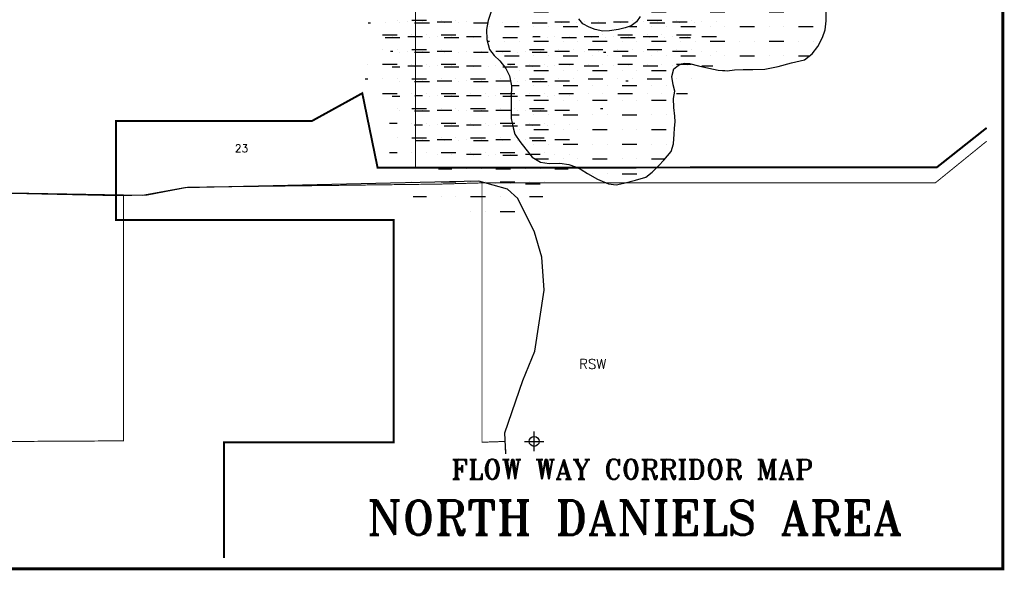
# Model space of a CAD drawing. Extents: x 212057 to 259631, y 788316 to 850646.
# Tile 15 of 20: x 241657 to 251699, y 801458 to 807069. Entities that reach past the tile are written whole.
import ezdxf
from ezdxf.enums import TextEntityAlignment as Align

# ---------------------------------------------------------------- set-up
doc = ezdxf.new("R2010")
doc.units = 0
doc.header["$LTSCALE"] = 800
doc.header["$PDMODE"] = 34
doc.header["$PDSIZE"] = 100
doc.linetypes.add('DASHED', pattern=[0])
doc.layers.get('0').update_dxf_attribs({"linetype": 'CONTINUOUS'})
for name, color, linetype in [('AIR', 10, 'CONTINUOUS'), ('HATCH', 3, 'CONTINUOUS'), ('MAJROADS', 1, 'CONTINUOUS'), ('NBORDER', 1, 'CONTINUOUS'), ('SEC', 2, 'CONTINUOUS'), ('SUBBASINS', 6, 'DASHED'), ('TEXT', 7, 'CONTINUOUS'), ('WL-PRESERVE', 14, 'CONTINUOUS')]:
    doc.layers.add(name, color=color, linetype=linetype)
doc.layers.get('0').off()
doc.styles.get("Standard").update_dxf_attribs({"font": 'ROMANT'})

# ---------------------------------------------------------------- blocks, each defined once
blk = doc.blocks.new('*X')
at = {"color": 0}
for p, q in [((246750, 807450), (246750, 807450)), ((246900, 807450), (247050, 807450)), ((247200, 807450), (247200, 807450)), ((247350, 807450), (247350, 807450)), ((249150, 807450), (249150, 807450)), ((249300, 807450), (249450, 807450)), ((249600, 807450), (249600, 807450)), ((249750, 807450), (249750, 807450)), ((246600, 807300), (246750, 807300)), ((246900, 807300), (246900, 807300)), ((247050, 807300), (247050, 807300)), ((247200, 807300), (247350, 807300)), ((248850, 807300), (248850, 807300)), ((249000, 807300), (249150, 807300)), ((249300, 807300), (249300, 807300)), ((249450, 807300), (249450, 807300)), ((249600, 807300), (249750, 807300)), ((246600, 807150), (246600, 807150)), ((246750, 807150), (246750, 807150)), ((246900, 807150), (247050, 807150)), ((247200, 807150), (247200, 807150)), ((248100, 807150), (248250, 807150)), ((248400, 807150), (248400, 807150)), ((248550, 807150), (248550, 807150)), ((248700, 807150), (248850, 807150)), ((249000, 807150), (249000, 807150)), ((249150, 807150), (249150, 807150)), ((249300, 807150), (249450, 807150)), ((249600, 807150), (249600, 807150)), ((249750, 807150), (249750, 807150)), ((246450, 807000), (246450, 807000)), ((246600, 807000), (246750, 807000)), ((246900, 807000), (246900, 807000)), ((247050, 807000), (247050, 807000)), ((247200, 807000), (247350, 807000)), ((247876, 807000), (247950, 807000)), ((248100, 807000), (248100, 807000)), ((248250, 807000), (248250, 807000)), ((248400, 807000), (248550, 807000)), ((248700, 807000), (248700, 807000)), ((248850, 807000), (248850, 807000)), ((249000, 807000), (249150, 807000)), ((249300, 807000), (249300, 807000)), ((249450, 807000), (249450, 807000)), ((249600, 807000), (249750, 807000)), ((246425, 806850), (246450, 806850)), ((246600, 806850), (246600, 806850)), ((246750, 806850), (246750, 806850)), ((246900, 806850), (247050, 806850)), ((247200, 806850), (247200, 806850)), ((247350, 806850), (247350, 806850)), ((247500, 806850), (247650, 806850)), ((247800, 806850), (247800, 806850)), ((247950, 806850), (247950, 806850)), ((248100, 806850), (248250, 806850)), ((248400, 806850), (248400, 806850)), ((248550, 806850), (248550, 806850)), ((248700, 806850), (248850, 806850)), ((249000, 806850), (249000, 806850)), ((249150, 806850), (249150, 806850)), ((249300, 806850), (249450, 806850)), ((249600, 806850), (249600, 806850)), ((249750, 806850), (249750, 806850)), ((246600, 806700), (246750, 806700)), ((246900, 806700), (246900, 806700)), ((247050, 806700), (247050, 806700)), ((247200, 806700), (247350, 806700)), ((247500, 806700), (247500, 806700)), ((247650, 806700), (247650, 806700)), ((247800, 806700), (247950, 806700)), ((248100, 806700), (248100, 806700)), ((248250, 806700), (248250, 806700)), ((248400, 806700), (248550, 806700)), ((248700, 806700), (248700, 806700)), ((248850, 806700), (248850, 806700)), ((249000, 806700), (249150, 806700)), ((249300, 806700), (249300, 806700)), ((249450, 806700), (249450, 806700)), ((249600, 806700), (249712, 806700)), ((246750, 806550), (246750, 806550)), ((246900, 806550), (247050, 806550)), ((247200, 806550), (247200, 806550)), ((247350, 806550), (247350, 806550)), ((247500, 806550), (247650, 806550)), ((247800, 806550), (247800, 806550)), ((247950, 806550), (247950, 806550)), ((248100, 806550), (248250, 806550)), ((248826, 806550), (248850, 806550)), ((246672, 806400), (246750, 806400)), ((246900, 806400), (246900, 806400)), ((247050, 806400), (247050, 806400)), ((247200, 806400), (247350, 806400)), ((247500, 806400), (247500, 806400)), ((247650, 806400), (247650, 806400)), ((247800, 806400), (247950, 806400)), ((248100, 806400), (248100, 806400)), ((248250, 806400), (248250, 806400)), ((246750, 806250), (246750, 806250)), ((246900, 806250), (247050, 806250)), ((247200, 806250), (247200, 806250)), ((247350, 806250), (247350, 806250)), ((247500, 806250), (247650, 806250)), ((247800, 806250), (247800, 806250)), ((247950, 806250), (247950, 806250)), ((248100, 806250), (248250, 806250)), ((246671, 806100), (246750, 806100)), ((246900, 806100), (246900, 806100)), ((247050, 806100), (247050, 806100)), ((247200, 806100), (247350, 806100)), ((247500, 806100), (247500, 806100)), ((247650, 806100), (247650, 806100)), ((247800, 806100), (247950, 806100)), ((248100, 806100), (248100, 806100)), ((248250, 806100), (248250, 806100)), ((246750, 805950), (246750, 805950)), ((246900, 805950), (247050, 805950)), ((247200, 805950), (247200, 805950)), ((247350, 805950), (247350, 805950)), ((247500, 805950), (247650, 805950)), ((247800, 805950), (247800, 805950)), ((247950, 805950), (247950, 805950)), ((248100, 805950), (248250, 805950)), ((246900, 805800), (246900, 805800)), ((247050, 805800), (247050, 805800)), ((247200, 805800), (247350, 805800)), ((247500, 805800), (247500, 805800)), ((247650, 805800), (247650, 805800)), ((247800, 805800), (247950, 805800)), ((248100, 805800), (248100, 805800)), ((248250, 805800), (248250, 805800)), ((246913, 805650), (247050, 805650)), ((247200, 805650), (247200, 805650)), ((247350, 805650), (247350, 805650)), ((247500, 805650), (247650, 805650)), ((247800, 805650), (247800, 805650)), ((247950, 805650), (247950, 805650)), ((248100, 805650), (248238, 805650)), ((247500, 805500), (247500, 805500)), ((247650, 805500), (247650, 805500)), ((247800, 805500), (247950, 805500))]:
    blk.add_line(p, q, dxfattribs=at)

msp = doc.modelspace()

# ---------------------------------------------------------------- linework, layer by layer
at = {"layer": 'AIR', "color": 0, "const_width": 20}
msp.add_lwpolyline([(243741, 801583), (243741, 802762), (245472, 802762), (245472, 805027), (242639, 805027), (242639, 806038), (244639, 806038), (245151, 806320), (245307, 805561), (251011, 805565), (251519, 805967)], dxfattribs=at)
at = {"layer": 'MAJROADS', "color": 0}
msp.add_lwpolyline([(246615, 802645), (246605, 802860), (246788, 803391), (246911, 803690), (247007, 804313), (246983, 804649), (246908, 804903), (246739, 805247), (246632, 805342), (246339, 805423), (243341, 805357), (242908, 805276), (240009, 805329), (237589, 805350), (236951, 805352), (232941, 805273), (231572, 805261), (230197, 805229), (229811, 805189), (228932, 805096), (228592, 805056), (228320, 805043), (227887, 805077)], dxfattribs=at)
at = {"layer": 'NBORDER', "color": 0, "const_width": 30}
msp.add_lwpolyline([(218684, 801473), (251684, 801473), (251684, 822673), (218684, 822673)], close=True, dxfattribs=at)
at = {"layer": 'SEC', "color": 0}
msp.add_point((246904, 802771), dxfattribs=at)
at = {"layer": 'SUBBASINS', "color": 0, "const_width": 10}
for points in [[(245694, 805558), (245694, 808958), (245242, 809821), (242826, 810421)], [(251519, 805831), (250995, 805406), (246372, 805406), (245941, 805394), (243372, 805362), (242949, 805281), (242608, 805277), (239998, 805334), (238852, 805330), (237469, 805346), (236134, 805314), (233541, 805281), (230140, 805225), (229175, 805117), (228495, 805048), (228173, 805052)], [(246372, 805406), (246372, 802763), (246609, 802771), (246615, 802660)], [(242716, 805279), (242716, 802777), (240173, 802763)]]:
    msp.add_lwpolyline(points, dxfattribs=at)
at = {"layer": 'WL-PRESERVE', "color": 0}
for points in [[(246468, 807162), (246435, 807060), (246419, 806968), (246420, 806867), (246449, 806766), (246495, 806705), (246554, 806649), (246615, 806571), (246652, 806499), (246673, 806395), (246671, 806278), (246669, 806166), (246671, 806062), (246689, 805969), (246708, 805904), (246757, 805828), (246820, 805749), (246883, 805667), (246967, 805619), (247056, 805603), (247165, 805607), (247256, 805594), (247327, 805569), (247383, 805544), (247447, 805503), (247551, 805444), (247663, 805395), (247739, 805388), (247817, 805403), (247939, 805434), (248043, 805464), (248108, 805517), (248174, 805583), (248228, 805639), (248300, 805725), (248324, 805804), (248333, 805904), (248336, 805963), (248341, 806030), (248339, 806086), (248330, 806174), (248325, 806266), (248337, 806340), (248322, 806407), (248308, 806492), (248328, 806567), (248371, 806603), (248406, 806620), (248440, 806627), (248489, 806624), (248579, 806599), (248685, 806576), (248780, 806554), (248871, 806547), (248947, 806558), (249036, 806562), (249135, 806562), (249256, 806565), (249391, 806593), (249529, 806629), (249660, 806661), (249739, 806720), (249798, 806795), (249845, 806887), (249873, 806965), (249883, 807057), (249881, 807164)], [(247984, 807102), (247949, 807047), (247894, 807006), (247833, 806986), (247763, 806968), (247674, 806955), (247606, 806952), (247526, 806971), (247466, 806993), (247401, 807029), (247358, 807078)]]:
    msp.add_lwpolyline(points, dxfattribs=at)

# ---------------------------------------------------------------- block references
at = {"layer": 'HATCH', "color": 0}
for p in [(-1215, 189), (0, 0), (0, 0), (0, 0), (0, 0), (0, 0), (0, 0), (0, 0), (0, 0), (0, 0), (0, 0), (0, 0), (0, 0), (0, 0), (0, 0), (0, 0), (0, 0), (0, 0), (0, 0), (0, 0), (0, 0), (0, 0), (0, 0), (0, 0), (-986, -102), (-1244, -384)]:
    msp.add_blockref('*X', p, dxfattribs=at)

# ---------------------------------------------------------------- texts
at = {"layer": 'NBORDER', "color": 0}
for s, height, p in [('FLOW WAY CORRIDOR MAP', 200, (247905, 802388)), ('NORTH DANIELS AREA', 350, (247929, 801818))]:
    msp.add_text(s, height=height, dxfattribs=at).set_placement(p, align=Align.CENTER)
at = {"layer": 'TEXT', "color": 0}
for s, height, p in [('23', 80, (243851, 805718)), ('RSW', 100, (247362, 803511))]:
    msp.add_text(s, height=height, dxfattribs=at).set_placement(p)

doc.saveas('drawing.dxf')
